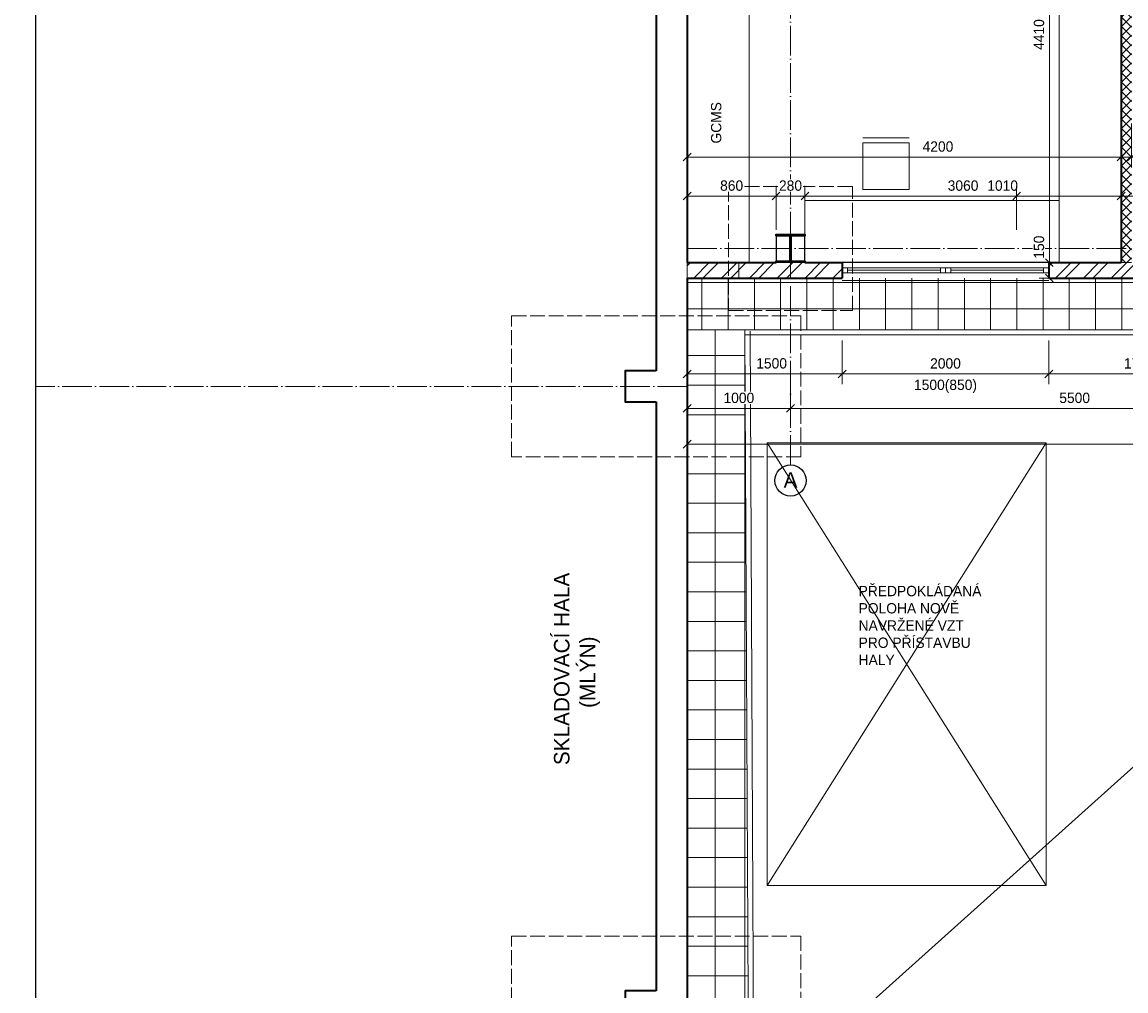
# Model space of a CAD drawing. Header units: millimetres. Extents: x -291499 to 405099, y -171163 to 417446.
# Tile 2 of 256: x -276643 to -265959, y 33069 to 42444. Entities that reach past the tile are written whole.
import ezdxf
from ezdxf.enums import TextEntityAlignment as Align

# ---------------------------------------------------------------- set-up
doc = ezdxf.new("R2010")
doc.units = ezdxf.units.MM
doc.header["$LTSCALE"] = 12
doc.header["$PDMODE"] = 35
doc.header["$PDSIZE"] = -4
doc.linetypes.add('ACAD_ISO02W100', pattern=[15, 12, -3])
doc.linetypes.add('ACAD_ISO04W100', pattern=[30, 24, -3, 0, -3])
for name, color, linetype, lineweight in [('koty', 6, 'Continuous', 9), ('NS_tenka', 10, 'Continuous', 9), ('NS_tlusta', 10, 'Continuous', 15), ('NS_velmi_tlusta', 10, 'Continuous', 35), ('srafy', 6, 'Continuous', 9), ('tenka', 6, 'Continuous', 9), ('text', 6, 'Continuous', 9), ('tlusta', 7, 'Continuous', 15), ('velmi_tlusta', 4, 'Continuous', 35)]:
    doc.layers.add(name, color=color, linetype=linetype, lineweight=lineweight)
doc.layers.add('netisk', color=30, linetype='Continuous', plot=False)
doc.layers.add('popisky', color=6, linetype='Continuous')
doc.layers.add('zarizovaci predmety', color=10, linetype='Continuous', lineweight=9, transparency=0.3)
doc.styles.add('laplan', font='txt', dxfattribs={"height": 2})
doc.styles.add('laplan bold', font='txt', dxfattribs={"height": 2})
doc.styles.add('laplan N', font='txt')
doc.dimstyles.new('laplan', dxfattribs={"dimscale": 0, "dimtxt": 2, "dimasz": 1.5, "dimexe": 2, "dimexo": 0, "dimgap": 1, "dimtad": 1, "dimdec": 0, "dimrnd": 5, "dimzin": 1, "dimtxsty": 'laplan', "dimblk": 'OBLIQUE', "dimcen": 2, "dimclrd": 256, "dimclre": 256, "dimclrt": 256, "dimadec": 0, "dimazin": 0, "dimtfac": 1, "dimtdec": 0, "dimtmove": 1, "dimatfit": 2, "dimfxl": 6.5, "dimfxlon": 1, "dimtfill": 1, "dimlwd": 13, "dimlwe": -1, "dimarcsym": 0})
pattern_1 = [(45, (-143959.65, 10701.15), (-134.70384, 134.70384), []), (45, (-143869.85, 10701.15), (-134.70384, 134.70384), [])]

# ---------------------------------------------------------------- blocks, each defined once
blk = doc.blocks.new('*U25')
at = {"layer": 'zarizovaci predmety'}
blk.add_lwpolyline([(0, 0), (7302, 0), (7302, -600), (0, -600)], close=True, dxfattribs=at)
blk = doc.blocks.new('*U127')
at = {"layer": 'zarizovaci predmety'}
blk.add_lwpolyline([(0, 0), (2460, 0), (2460, -600), (0, -600)], close=True, dxfattribs=at)
blk = doc.blocks.new('A$C7d8e439c')
at = {"layer": 'zarizovaci predmety'}
for p, q in [((0, 500), (450, 500)), ((0, 450), (450, 450)), ((0, 450), (0, 0)), ((450, 450), (450, 0)), ((450, 0), (0, 0))]:
    blk.add_line(p, q, dxfattribs=at)
blk = doc.blocks.new('A$C58849bc7')
at = {"layer": 'NS_tlusta'}
for p, q in [((0, 150), (1000, 150)), ((0, 100), (1000, 100)), ((0, 50), (1000, 50)), ((50, 100), (50, 50)), ((50, 75), (950, 75)), ((950, 100), (950, 50)), ((0, -25), (1000, -25))]:
    blk.add_line(p, q, dxfattribs=at)
blk = doc.blocks.new('*U93')
at = {"layer": 'zarizovaci predmety'}
blk.add_lwpolyline([(0, 0), (4412, 0), (4412, -600), (0, -600)], close=True, dxfattribs=at)
blk = doc.blocks.new('_OBLIQUE')
at = {"color": 0, "linetype": 'ByBlock'}
blk.add_line((-0.5, -0.5), (0.5, 0.5), dxfattribs=at)
blk = doc.blocks.new('*D74')
at = {"layer": 'Defpoints', "color": 0, "transparency": 16777216}
for p in [(-264577, 40117), (-266699, 39967), (-264577, 39967)]:
    blk.add_point(p, dxfattribs=at)
at = {"layer": 'koty', "transparency": 16777216}
for p, q in [((-266374, 40117), (-266799, 40117)), ((-266374, 39967), (-266799, 39967))]:
    blk.add_line(p, q, dxfattribs=at)
at = {"layer": 'koty', "lineweight": 13, "transparency": 16777216}
blk.add_line((-266699, 40117), (-266699, 39967), dxfattribs=at)
at = {"layer": 'koty', "lineweight": 13, "transparency": 16777216, "xscale": 75, "yscale": 75, "zscale": 75, "rotation": 270}
blk.add_blockref('_OBLIQUE', (-266699, 39967), dxfattribs=at)
at = {"layer": 'koty', "transparency": 16777216, "insert": (-266800, 40266), "char_height": 100, "attachment_point": 5, "rotation": 90, "style": 'laplan', "bg_fill": 3, "box_fill_scale": 1.1, "bg_fill_color": 256, "bg_fill_true_color": 13158600, "bg_fill_transparency": 0}
blk.add_mtext('150', dxfattribs=at)
at = {"layer": 'koty', "lineweight": 13, "transparency": 16777216, "xscale": 75, "yscale": 75, "zscale": 75, "rotation": 90}
blk.add_blockref('_OBLIQUE', (-266699, 40117), dxfattribs=at)
blk = doc.blocks.new('skelet')
at = {"layer": 'popisky', "linetype": 'ByBlock'}
blk.add_circle((0, 0), 3.02, dxfattribs=at)
at = {"layer": 'popisky', "linetype": 'ByBlock', "style": 'laplan N'}
blk.add_attdef('OZNACENI', text='', height=3, dxfattribs=at).set_placement((0, 0.1), align=Align.MIDDLE_CENTER)
blk = doc.blocks.new('*D71')
at = {"layer": 'Defpoints', "color": 0, "transparency": 16777216}
for p in [(-270205, 39967), (-268705, 39967), (-268705, 39039)]:
    blk.add_point(p, dxfattribs=at)
at = {"layer": 'koty', "transparency": 16777216}
for p, q in [((-270205, 39364), (-270205, 38939)), ((-268705, 39364), (-268705, 38939))]:
    blk.add_line(p, q, dxfattribs=at)
at = {"layer": 'koty', "lineweight": 13, "transparency": 16777216}
blk.add_line((-270205, 39039), (-268705, 39039), dxfattribs=at)
at = {"layer": 'koty', "lineweight": 13, "transparency": 16777216, "xscale": 75, "yscale": 75, "zscale": 75, "rotation": 180}
blk.add_blockref('_OBLIQUE', (-270205, 39039), dxfattribs=at)
at = {"layer": 'koty', "lineweight": 13, "transparency": 16777216, "xscale": 75, "yscale": 75, "zscale": 75}
blk.add_blockref('_OBLIQUE', (-268705, 39039), dxfattribs=at)
at = {"layer": 'koty', "transparency": 16777216, "insert": (-269388, 39141), "char_height": 100, "attachment_point": 5, "style": 'laplan', "bg_fill": 3, "box_fill_scale": 1.1, "bg_fill_color": 256, "bg_fill_true_color": 13158600, "bg_fill_transparency": 0}
blk.add_mtext('1500', dxfattribs=at)
blk = doc.blocks.new('*D72')
at = {"layer": 'Defpoints', "color": 0, "transparency": 16777216}
for p in [(-268705, 39967), (-266705, 39967), (-266705, 39039)]:
    blk.add_point(p, dxfattribs=at)
at = {"layer": 'koty', "transparency": 16777216}
for p, q in [((-268705, 39364), (-268705, 38939)), ((-266705, 39364), (-266705, 38939))]:
    blk.add_line(p, q, dxfattribs=at)
at = {"layer": 'koty', "lineweight": 13, "transparency": 16777216}
blk.add_line((-268705, 39039), (-266705, 39039), dxfattribs=at)
at = {"layer": 'koty', "lineweight": 13, "transparency": 16777216, "xscale": 75, "yscale": 75, "zscale": 75, "rotation": 180}
blk.add_blockref('_OBLIQUE', (-268705, 39039), dxfattribs=at)
at = {"layer": 'koty', "lineweight": 13, "transparency": 16777216, "xscale": 75, "yscale": 75, "zscale": 75}
blk.add_blockref('_OBLIQUE', (-266705, 39039), dxfattribs=at)
at = {"layer": 'koty', "transparency": 16777216, "insert": (-267705, 39140), "char_height": 100, "attachment_point": 5, "style": 'laplan', "bg_fill": 3, "box_fill_scale": 1.1, "bg_fill_color": 256, "bg_fill_true_color": 13158600, "bg_fill_transparency": 0}
blk.add_mtext('2000', dxfattribs=at)
at = {"layer": 'koty', "transparency": 16777216, "insert": (-267705, 38919), "char_height": 100, "attachment_point": 5, "style": 'laplan', "bg_fill": 3, "box_fill_scale": 1.1, "bg_fill_color": 256, "bg_fill_true_color": 13158600, "bg_fill_transparency": 0}
blk.add_mtext('1500(850)', dxfattribs=at)
blk = doc.blocks.new('*D73')
at = {"layer": 'Defpoints', "color": 0, "transparency": 16777216}
for p in [(-266705, 39967), (-264955, 39967), (-264955, 39039)]:
    blk.add_point(p, dxfattribs=at)
at = {"layer": 'koty', "transparency": 16777216}
for p, q in [((-266705, 39364), (-266705, 38939)), ((-264955, 39364), (-264955, 38939))]:
    blk.add_line(p, q, dxfattribs=at)
at = {"layer": 'koty', "lineweight": 13, "transparency": 16777216}
blk.add_line((-266705, 39039), (-264955, 39039), dxfattribs=at)
at = {"layer": 'koty', "lineweight": 13, "transparency": 16777216, "xscale": 75, "yscale": 75, "zscale": 75, "rotation": 180}
blk.add_blockref('_OBLIQUE', (-266705, 39039), dxfattribs=at)
at = {"layer": 'koty', "lineweight": 13, "transparency": 16777216, "xscale": 75, "yscale": 75, "zscale": 75}
blk.add_blockref('_OBLIQUE', (-264955, 39039), dxfattribs=at)
at = {"layer": 'koty', "transparency": 16777216, "insert": (-265830, 39140), "char_height": 100, "attachment_point": 5, "style": 'laplan', "bg_fill": 3, "box_fill_scale": 1.1, "bg_fill_color": 256, "bg_fill_true_color": 13158600, "bg_fill_transparency": 0}
blk.add_mtext('1750', dxfattribs=at)
blk = doc.blocks.new('*D81')
at = {"layer": 'Defpoints', "color": 0, "transparency": 16777216}
for p in [(-270205, 39967), (-269205, 39967), (-269205, 38706)]:
    blk.add_point(p, dxfattribs=at)
at = {"layer": 'koty', "transparency": 16777216}
for p, q in [((-270205, 39031), (-270205, 38606)), ((-269205, 39031), (-269205, 38606))]:
    blk.add_line(p, q, dxfattribs=at)
at = {"layer": 'koty', "lineweight": 13, "transparency": 16777216}
blk.add_line((-270205, 38706), (-269205, 38706), dxfattribs=at)
at = {"layer": 'koty', "lineweight": 13, "transparency": 16777216, "xscale": 75, "yscale": 75, "zscale": 75, "rotation": 180}
blk.add_blockref('_OBLIQUE', (-270205, 38706), dxfattribs=at)
at = {"layer": 'koty', "lineweight": 13, "transparency": 16777216, "xscale": 75, "yscale": 75, "zscale": 75}
blk.add_blockref('_OBLIQUE', (-269205, 38706), dxfattribs=at)
at = {"layer": 'koty', "transparency": 16777216, "insert": (-269705, 38807), "char_height": 100, "attachment_point": 5, "style": 'laplan', "bg_fill": 3, "box_fill_scale": 1.1, "bg_fill_color": 256, "bg_fill_true_color": 13158600, "bg_fill_transparency": 0}
blk.add_mtext('1000', dxfattribs=at)
blk = doc.blocks.new('*D82')
at = {"layer": 'Defpoints', "color": 0, "transparency": 16777216}
for p in [(-269205, 39967), (-263705, 38706), (-263705, 38706)]:
    blk.add_point(p, dxfattribs=at)
at = {"layer": 'koty', "transparency": 16777216}
for p, q in [((-269205, 39031), (-269205, 38606)), ((-263705, 38706), (-263705, 38806))]:
    blk.add_line(p, q, dxfattribs=at)
at = {"layer": 'koty', "lineweight": 13, "transparency": 16777216}
blk.add_line((-269205, 38706), (-263705, 38706), dxfattribs=at)
at = {"layer": 'koty', "lineweight": 13, "transparency": 16777216, "xscale": 75, "yscale": 75, "zscale": 75, "rotation": 180}
blk.add_blockref('_OBLIQUE', (-269205, 38706), dxfattribs=at)
at = {"layer": 'koty', "lineweight": 13, "transparency": 16777216, "xscale": 75, "yscale": 75, "zscale": 75}
blk.add_blockref('_OBLIQUE', (-263705, 38706), dxfattribs=at)
at = {"layer": 'koty', "transparency": 16777216, "insert": (-266455, 38807), "char_height": 100, "attachment_point": 5, "style": 'laplan', "bg_fill": 3, "box_fill_scale": 1.1, "bg_fill_color": 256, "bg_fill_true_color": 13158600, "bg_fill_transparency": 0}
blk.add_mtext('5500', dxfattribs=at)
blk = doc.blocks.new('*D84')
at = {"layer": 'Defpoints', "color": 0, "transparency": 16777216}
for p in [(-249705, 40036), (-270205, 39467), (-249705, 38360)]:
    blk.add_point(p, dxfattribs=at)
at = {"layer": 'koty', "transparency": 16777216}
for p, q in [((-270205, 38685), (-270205, 38260)), ((-249705, 38685), (-249705, 38260))]:
    blk.add_line(p, q, dxfattribs=at)
at = {"layer": 'koty', "lineweight": 13, "transparency": 16777216}
blk.add_line((-270205, 38360), (-249705, 38360), dxfattribs=at)
at = {"layer": 'koty', "lineweight": 13, "transparency": 16777216, "xscale": 75, "yscale": 75, "zscale": 75, "rotation": 180}
blk.add_blockref('_OBLIQUE', (-270205, 38360), dxfattribs=at)
at = {"layer": 'koty', "lineweight": 13, "transparency": 16777216, "xscale": 75, "yscale": 75, "zscale": 75}
blk.add_blockref('_OBLIQUE', (-249705, 38360), dxfattribs=at)
at = {"layer": 'koty', "transparency": 16777216, "insert": (-259955, 38461), "char_height": 100, "attachment_point": 5, "style": 'laplan', "bg_fill": 3, "box_fill_scale": 1.1, "bg_fill_color": 256, "bg_fill_true_color": 13158600, "bg_fill_transparency": 0}
blk.add_mtext('20500', dxfattribs=at)
blk = doc.blocks.new('*D169')
at = {"layer": 'Defpoints', "color": 0, "transparency": 16777216}
for p in [(-266087, 44529), (-266699, 40117), (-266087, 40117)]:
    blk.add_point(p, dxfattribs=at)
at = {"layer": 'koty', "transparency": 16777216}
for p, q in [((-266374, 44529), (-266799, 44529)), ((-266374, 40117), (-266799, 40117))]:
    blk.add_line(p, q, dxfattribs=at)
at = {"layer": 'koty', "lineweight": 13, "transparency": 16777216}
blk.add_line((-266699, 44529), (-266699, 40117), dxfattribs=at)
at = {"layer": 'koty', "lineweight": 13, "transparency": 16777216, "xscale": 75, "yscale": 75, "zscale": 75}
for p, rotation in [((-266699, 44529), 90), ((-266699, 40117), 270)]:
    blk.add_blockref('_OBLIQUE', p, dxfattribs=dict(at, rotation=rotation))
at = {"layer": 'koty', "transparency": 16777216, "insert": (-266800, 42323), "char_height": 100, "attachment_point": 5, "rotation": 90, "style": 'laplan', "bg_fill": 3, "box_fill_scale": 1.1, "bg_fill_color": 256, "bg_fill_true_color": 13158600, "bg_fill_transparency": 0}
blk.add_mtext('4410', dxfattribs=at)
blk = doc.blocks.new('*D209')
at = {"layer": 'Defpoints', "color": 0, "transparency": 16777216}
for p in [(-265905, 42914), (-266005, 42323), (-266005, 41138)]:
    blk.add_point(p, dxfattribs=at)
at = {"layer": 'koty', "transparency": 16777216}
for p, q in [((-266005, 41463), (-266005, 41038)), ((-265905, 41463), (-265905, 41038))]:
    blk.add_line(p, q, dxfattribs=at)
at = {"layer": 'koty', "lineweight": 13, "transparency": 16777216}
for p, q in [((-266005, 41138), (-266080, 41138)), ((-265905, 41138), (-266005, 41138)), ((-265905, 41138), (-265830, 41138))]:
    blk.add_line(p, q, dxfattribs=at)
at = {"layer": 'koty', "lineweight": 13, "transparency": 16777216, "xscale": 75, "yscale": 75, "zscale": 75}
blk.add_blockref('_OBLIQUE', (-266005, 41138), dxfattribs=at)
at = {"layer": 'koty', "transparency": 16777216, "insert": (-265745, 41239), "char_height": 100, "attachment_point": 5, "style": 'laplan', "bg_fill": 3, "box_fill_scale": 1.1, "bg_fill_color": 256, "bg_fill_true_color": 13158600, "bg_fill_transparency": 0}
blk.add_mtext('100', dxfattribs=at)
at = {"layer": 'koty', "lineweight": 13, "transparency": 16777216, "xscale": 75, "yscale": 75, "zscale": 75, "rotation": 180}
blk.add_blockref('_OBLIQUE', (-265905, 41138), dxfattribs=at)
blk = doc.blocks.new('*D213')
at = {"layer": 'Defpoints', "color": 0, "transparency": 16777216}
for p in [(-266005, 42323), (-270205, 41138), (-270205, 40117)]:
    blk.add_point(p, dxfattribs=at)
at = {"layer": 'koty', "transparency": 16777216}
for p, q in [((-266005, 41463), (-266005, 41038)), ((-270205, 40813), (-270205, 41238))]:
    blk.add_line(p, q, dxfattribs=at)
at = {"layer": 'koty', "lineweight": 13, "transparency": 16777216}
blk.add_line((-266005, 41138), (-270205, 41138), dxfattribs=at)
at = {"layer": 'koty', "lineweight": 13, "transparency": 16777216, "xscale": 75, "yscale": 75, "zscale": 75, "rotation": 180}
blk.add_blockref('_OBLIQUE', (-270205, 41138), dxfattribs=at)
at = {"layer": 'koty', "lineweight": 13, "transparency": 16777216, "xscale": 75, "yscale": 75, "zscale": 75}
blk.add_blockref('_OBLIQUE', (-266005, 41138), dxfattribs=at)
at = {"layer": 'koty', "transparency": 16777216, "insert": (-267778, 41239), "char_height": 100, "attachment_point": 5, "style": 'laplan', "bg_fill": 3, "box_fill_scale": 1.1, "bg_fill_color": 256, "bg_fill_true_color": 13158600, "bg_fill_transparency": 0}
blk.add_mtext('4200', dxfattribs=at)
blk = doc.blocks.new('*D219')
at = {"layer": 'Defpoints', "color": 0, "transparency": 16777216}
for p in [(-269345, 40760), (-270205, 40117), (-269345, 40117)]:
    blk.add_point(p, dxfattribs=at)
at = {"layer": 'koty', "transparency": 16777216}
for p, q in [((-270205, 40435), (-270205, 40860)), ((-269345, 40435), (-269345, 40860))]:
    blk.add_line(p, q, dxfattribs=at)
at = {"layer": 'koty', "lineweight": 13, "transparency": 16777216}
blk.add_line((-270205, 40760), (-269345, 40760), dxfattribs=at)
at = {"layer": 'koty', "lineweight": 13, "transparency": 16777216, "xscale": 75, "yscale": 75, "zscale": 75, "rotation": 180}
blk.add_blockref('_OBLIQUE', (-270205, 40760), dxfattribs=at)
at = {"layer": 'koty', "lineweight": 13, "transparency": 16777216, "xscale": 75, "yscale": 75, "zscale": 75}
blk.add_blockref('_OBLIQUE', (-269345, 40760), dxfattribs=at)
at = {"layer": 'koty', "transparency": 16777216, "insert": (-269775, 40861), "char_height": 100, "attachment_point": 5, "style": 'laplan', "bg_fill": 3, "box_fill_scale": 1.1, "bg_fill_color": 256, "bg_fill_true_color": 13158600, "bg_fill_transparency": 0}
blk.add_mtext('860', dxfattribs=at)
blk = doc.blocks.new('*D220')
at = {"layer": 'Defpoints', "color": 0, "transparency": 16777216}
for p in [(-269065, 40760), (-269345, 40117), (-269065, 40117)]:
    blk.add_point(p, dxfattribs=at)
at = {"layer": 'koty', "transparency": 16777216}
for p, q in [((-269345, 40435), (-269345, 40860)), ((-269065, 40435), (-269065, 40860))]:
    blk.add_line(p, q, dxfattribs=at)
at = {"layer": 'koty', "lineweight": 13, "transparency": 16777216}
blk.add_line((-269345, 40760), (-269065, 40760), dxfattribs=at)
at = {"layer": 'koty', "transparency": 16777216, "insert": (-269205, 40861), "char_height": 100, "attachment_point": 5, "style": 'laplan', "bg_fill": 3, "box_fill_scale": 1.1, "bg_fill_color": 256, "bg_fill_true_color": 13158600, "bg_fill_transparency": 0}
blk.add_mtext('280', dxfattribs=at)
at = {"layer": 'koty', "lineweight": 13, "transparency": 16777216, "xscale": 75, "yscale": 75, "zscale": 75, "rotation": 180}
blk.add_blockref('_OBLIQUE', (-269345, 40760), dxfattribs=at)
at = {"layer": 'koty', "lineweight": 13, "transparency": 16777216, "xscale": 75, "yscale": 75, "zscale": 75}
blk.add_blockref('_OBLIQUE', (-269065, 40760), dxfattribs=at)
blk = doc.blocks.new('*D221')
at = {"layer": 'Defpoints', "color": 0, "transparency": 16777216}
for p in [(-266005, 40760), (-269065, 40117), (-266005, 40117)]:
    blk.add_point(p, dxfattribs=at)
at = {"layer": 'koty', "transparency": 16777216}
for p, q in [((-269065, 40435), (-269065, 40860)), ((-266005, 40435), (-266005, 40860))]:
    blk.add_line(p, q, dxfattribs=at)
at = {"layer": 'koty', "lineweight": 13, "transparency": 16777216}
blk.add_line((-269065, 40760), (-266005, 40760), dxfattribs=at)
at = {"layer": 'koty', "lineweight": 13, "transparency": 16777216, "xscale": 75, "yscale": 75, "zscale": 75, "rotation": 180}
blk.add_blockref('_OBLIQUE', (-269065, 40760), dxfattribs=at)
at = {"layer": 'koty', "lineweight": 13, "transparency": 16777216, "xscale": 75, "yscale": 75, "zscale": 75}
blk.add_blockref('_OBLIQUE', (-266005, 40760), dxfattribs=at)
at = {"layer": 'koty', "transparency": 16777216, "insert": (-267535, 40861), "char_height": 100, "attachment_point": 5, "style": 'laplan', "bg_fill": 3, "box_fill_scale": 1.1, "bg_fill_color": 256, "bg_fill_true_color": 13158600, "bg_fill_transparency": 0}
blk.add_mtext('3060', dxfattribs=at)
blk = doc.blocks.new('*D222')
at = {"layer": 'Defpoints', "color": 0, "transparency": 16777216}
for p in [(-267017, 40760), (-266005, 40117), (-267017, 39249)]:
    blk.add_point(p, dxfattribs=at)
at = {"layer": 'koty', "transparency": 16777216}
for p, q in [((-267017, 40435), (-267017, 40860)), ((-266005, 40435), (-266005, 40860))]:
    blk.add_line(p, q, dxfattribs=at)
at = {"layer": 'koty', "lineweight": 13, "transparency": 16777216}
blk.add_line((-266005, 40760), (-267017, 40760), dxfattribs=at)
at = {"layer": 'koty', "lineweight": 13, "transparency": 16777216, "xscale": 75, "yscale": 75, "zscale": 75}
blk.add_blockref('_OBLIQUE', (-266005, 40760), dxfattribs=at)
at = {"layer": 'koty', "transparency": 16777216, "insert": (-267152, 40861), "char_height": 100, "attachment_point": 5, "style": 'laplan', "bg_fill": 3, "box_fill_scale": 1.1, "bg_fill_color": 256, "bg_fill_true_color": 13158600, "bg_fill_transparency": 0}
blk.add_mtext('1010', dxfattribs=at)
at = {"layer": 'koty', "lineweight": 13, "transparency": 16777216, "xscale": 75, "yscale": 75, "zscale": 75, "rotation": 180}
blk.add_blockref('_OBLIQUE', (-267017, 40760), dxfattribs=at)
blk = doc.blocks.new('*D223')
at = {"layer": 'Defpoints', "color": 0, "transparency": 16777216}
for p in [(-263845, 40760), (-263845, 40117), (-267017, 39249)]:
    blk.add_point(p, dxfattribs=at)
at = {"layer": 'koty', "transparency": 16777216}
for p, q in [((-267017, 40435), (-267017, 40860)), ((-263845, 40435), (-263845, 40860))]:
    blk.add_line(p, q, dxfattribs=at)
at = {"layer": 'koty', "lineweight": 13, "transparency": 16777216}
blk.add_line((-267017, 40760), (-263845, 40760), dxfattribs=at)
at = {"layer": 'koty', "lineweight": 13, "transparency": 16777216, "xscale": 75, "yscale": 75, "zscale": 75, "rotation": 180}
blk.add_blockref('_OBLIQUE', (-267017, 40760), dxfattribs=at)
at = {"layer": 'koty', "lineweight": 13, "transparency": 16777216, "xscale": 75, "yscale": 75, "zscale": 75}
blk.add_blockref('_OBLIQUE', (-263845, 40760), dxfattribs=at)
at = {"layer": 'koty', "transparency": 16777216, "insert": (-264656, 40855), "char_height": 100, "attachment_point": 5, "style": 'laplan', "bg_fill": 3, "box_fill_scale": 1.1, "bg_fill_color": 256, "bg_fill_true_color": 13158600, "bg_fill_transparency": 0}
blk.add_mtext('3170', dxfattribs=at)

msp = doc.modelspace()

# ---------------------------------------------------------------- hatches: boundary and pattern name
at = {"layer": 'koty'}
h = msp.add_hatch(dxfattribs=at)
h.set_pattern_fill('ANSI37', color=8, scale=90, angle=45)
h.set_pattern_definition([(90, (-269647.23, 39502.12), (-285.75, 0), []), (180, (-269647.23, 39502.12), (-6e-14, -285.75), [])])
h.paths.add_polyline_path([(-269641.2, 38237.9), (-270205, 38237.9), (-270205, 27841.4), (-269589.6, 27841.4)])
h.paths.add_polyline_path([(-269647, 39467.1), (-270204.9, 39467.1), (-270205, 38237.9), (-269641.2, 38237.9)])
at = {"layer": 'srafy', "transparency": 33554610}
h = msp.add_hatch(dxfattribs=at)
h.set_pattern_fill('ANSI32', color=1, scale=20)
h.set_pattern_definition(pattern_1)
h.paths.add_polyline_path([(-269805, 40117.1), (-270205, 40117.1), (-270205, 39967.1), (-269805, 39967.1)])
h.paths.add_polyline_path([(-269705, 40117.1), (-269805, 40117.1), (-269805, 39967.1), (-269705, 39967.1)])
h.paths.add_polyline_path([(-269205, 40117.1), (-269345, 40117.1), (-269705, 40117.1), (-269705, 39967.1), (-269205, 39967.1)])
h.paths.add_polyline_path([(-268705, 40117.1), (-269065, 40117.1), (-269205, 40117.1), (-269205, 39967.1), (-268705, 39967.1)])

# ---------------------------------------------------------------- linework, layer by layer
at = {"layer": 'netisk'}
msp.add_line((-276509.2, 27841.4), (-276509.2, 57762.1), dxfattribs=at)
msp.add_lwpolyline([(-270205, 49039.6), (-269005, 49039.6), (-269005, 50789.6), (-267705, 50811.8), (-267705, 44529.1), (-266005, 44529.1), (-266005, 40117.1), (-269065, 40117.1), (-269065, 40387.1), (-269345, 40387.1), (-269345, 40117.1), (-270205, 40117.1)], close=True, dxfattribs=at)
at = {"layer": 'NS_tenka'}
msp.add_line((-269705, 40117.1), (-269705, 39967.1), dxfattribs=at)
at = {"layer": 'NS_tenka', "color": 1}
for p, q in [((-269647.1, 39467.1), (-270204.8, 39467.1)), ((-269647.2, 39452.1), (-269647.3, 39467.1)), ((-269647.2, 39467.1), (-249143.4, 39467.1)), ((-269647.2, 39417.1), (-248520.5, 39417.1))]:
    msp.add_line(p, q, dxfattribs=at)
at = {"layer": 'NS_tlusta'}
for p, q in [((-270205, 40117.1), (-270205, 39967.1)), ((-269805, 40117.1), (-269605, 40117.1)), ((-269345, 40117.1), (-269065, 40117.1)), ((-267705, 40017.1), (-267705, 40067.1))]:
    msp.add_line(p, q, dxfattribs=at)
at = {"layer": 'NS_tlusta', "linetype": 'ACAD_ISO02W100'}
msp.add_lwpolyline([(-269805, 39652.1), (-268605, 39652.1), (-268605, 40852.1), (-269805, 40852.1)], close=True, dxfattribs=at)
at = {"layer": 'NS_velmi_tlusta', "color": 1}
for p, q in [((-270205, 40117.1), (-269345, 40117.1)), ((-269065, 40117.1), (-268705, 40117.1)), ((-268705, 40117.1), (-268705, 39967.1)), ((-266705, 40117.1), (-266005, 40117.1)), ((-266705, 40117.1), (-266705, 39967.1)), ((-270205, 39967.1), (-268705, 39967.1)), ((-266705, 39967.1), (-264955, 39967.1))]:
    msp.add_line(p, q, dxfattribs=at)
for points in [[(-266005, 44529.1), (-266005, 40117.1)], [(-269345, 40117.1), (-269345, 40130.1), (-269209, 40130.1), (-269209, 40374.1), (-269345, 40374.1), (-269345, 40387.1), (-269065, 40387.1), (-269065, 40374.1), (-269201, 40374.1), (-269201, 40130.1), (-269065, 40130.1), (-269065, 40117.1)]]:
    msp.add_lwpolyline(points, dxfattribs=at)
at = {"layer": 'tenka'}
for points in [[(-269647.2, 39452.1), (-269589.6, 27841.1)], [(-269597.2, 39452.1), (-269539.6, 27841.4)]]:
    msp.add_lwpolyline(points, dxfattribs=at)
at = {"layer": 'tlusta', "linetype": 'ACAD_ISO04W100'}
for p, q in [((-269205, 38158.7), (-269205, 50786.2)), ((-270205, 40252.1), (-247973.4, 40252.1)), ((-270205, 38919.1), (-276509.2, 38919.1))]:
    msp.add_line(p, q, dxfattribs=at)
at = {"layer": 'tlusta', "linetype": 'ACAD_ISO02W100'}
for points in [[(-269104.3, 38237.9), (-271905.6, 38237.9), (-271905.6, 39600.4), (-269104.3, 39600.4)], [(-269104.3, 32237.9), (-271905.6, 32237.9), (-271905.6, 33600.4), (-269104.3, 33600.4)]]:
    msp.add_lwpolyline(points, close=True, dxfattribs=at)
at = {"layer": 'velmi_tlusta'}
for p, q in [((-270205, 49039.6), (-270205, 40117.1)), ((-270505, 44769.1), (-270505, 39069.1)), ((-270205, 39967.1), (-270205, 27841.4)), ((-270505, 38769.1), (-270505, 33069.1))]:
    msp.add_line(p, q, dxfattribs=at)
for points in [[(-270505, 39069.1), (-270805, 39069.1), (-270805, 38769.1), (-270505, 38769.1)], [(-270505, 33069.1), (-270805, 33069.1), (-270805, 32769.1), (-270505, 32769.1)]]:
    msp.add_lwpolyline(points, dxfattribs=at)

# ---------------------------------------------------------------- block references
at = {"layer": 'koty'}
for p in [(-268705, 39967.1), (-267705, 39967.1)]:
    msp.add_blockref('A$C58849bc7', p, dxfattribs=at)
at = {"layer": 'tlusta', "xscale": 50, "yscale": 50, "zscale": 50}
msp.add_blockref('skelet', (-269205, 38007.7), dxfattribs=at).add_auto_attribs({'OZNACENI': 'A'})
at = {"layer": 'zarizovaci predmety', "rotation": 90}
for name, p in [('*U25', (-270205, 40117.1)), ('*U93', (-266605, 40117.1))]:
    msp.add_blockref(name, p, dxfattribs=at)
at = {"layer": 'zarizovaci predmety'}
for name, p in [('A$C7d8e439c', (-268505.1, 40824.7)), ('*U127', (-269065, 40717.1))]:
    msp.add_blockref(name, p, dxfattribs=at)

# ---------------------------------------------------------------- texts
at = {"layer": 'text', "rotation": 90, "style": 'laplan N'}
for s, width, gutter_width, insert, char_height, attachment_point in [('\\pi1880.72915;SKLADOVACÍ HALA\\P\\pi2434.22915;(MLÝN)', 5545.815, 500, (-271494.5, 33373.3), 150, 1), ('GCMS', 2129.36, 1000, (-269924, 41469.2), 100, 5)]:
    msp.add_mtext_dynamic_manual_height_columns(s, width=width, gutter_width=gutter_width, heights=[0], dxfattribs=dict(at, insert=insert, char_height=char_height, attachment_point=attachment_point))
at = {"layer": 'zarizovaci predmety', "insert": (-268546.1, 36988.4), "char_height": 100, "width": 1196.525, "attachment_point": 1, "style": 'laplan bold'}
msp.add_mtext('{\\fMaison Neue|b0|i0|c238|p34;PŘEDPOKLÁDANÁ POLOHA NOVĚ NAVRŽENÉ VZT PRO PŘÍSTAVBU HALY}', dxfattribs=at)

# ---------------------------------------------------------------- next in the draw order: dimensions: what is measured, and where the dimension line sits
at = {"layer": 'koty'}
dim = msp.add_linear_dim(base=(-266698.5, 39967.1), p1=(-264577.2, 40117.1), p2=(-264577.2, 39967.1), angle=90, dimstyle='laplan', dxfattribs=at)
dim.commit()
dim.dimension.update_dxf_attribs({"geometry": '*D74', "text_midpoint": (-266698.5, 40266), "dimtype": 160})

# ---------------------------------------------------------------- next in the draw order: hatches: boundary and pattern name
at = {"layer": 'koty', "transparency": 33554534}
h = msp.add_hatch(dxfattribs=at)
h.set_pattern_fill('ANSI37', color=1, scale=80, angle=45)
h.set_pattern_definition([(90, (-259902.71, 32556.28), (-254, 0), []), (180, (-259902.71, 32556.28), (-3e-14, -254), [])])
h.paths.add_polyline_path([(-249705, 39967.1), (-270205, 39967.1), (-270204.8, 39467.1), (-249143.4, 39467.1), (-249143.4, 39417.1), (-248520.5, 39417.1), (-248471.1, 42712.1), (-250955, 42712.1), (-250955, 50233.9), (-248359.6, 50141.2), (-248352.1, 50641.3), (-251455, 50752.1), (-251455, 42217.1), (-249705, 42217.1)])

# ---------------------------------------------------------------- next in the draw order: dimensions: what is measured, and where the dimension line sits
at = {"layer": 'koty'}
dim = msp.add_linear_dim(base=(-268705, 39039), p1=(-270205, 39967.1), p2=(-268705, 39967.1), dimstyle='laplan', dxfattribs=at)
dim.commit()
dim.dimension.update_dxf_attribs({"geometry": '*D71', "text_midpoint": (-269387.6, 39039.9), "dimtype": 160})

# ---------------------------------------------------------------- next in the draw order: dimensions: what is measured, and where the dimension line sits
dim = msp.add_linear_dim(base=(-269205, 38706.1), p1=(-270205, 39967.1), p2=(-269205, 39967.1), dimstyle='laplan', dxfattribs=at)
dim.commit()
dim.dimension.update_dxf_attribs({"geometry": '*D81', "text_midpoint": (-269705, 38807.1)})
dim = msp.add_linear_dim(base=(-266705, 39039), p1=(-268705, 39967.1), p2=(-266705, 39967.1), text='<>\\X1500(850)', dimstyle='laplan', dxfattribs=at)
dim.commit()
dim.dimension.update_dxf_attribs({"geometry": '*D72', "text_midpoint": (-267705, 39039)})

# ---------------------------------------------------------------- next in the draw order: dimensions: what is measured, and where the dimension line sits
dim = msp.add_linear_dim(base=(-264955, 39039), p1=(-266705, 39967.1), p2=(-264955, 39967.1), dimstyle='laplan', dxfattribs=at)
dim.commit()
dim.dimension.update_dxf_attribs({"geometry": '*D73', "text_midpoint": (-265830, 39140)})

# ---------------------------------------------------------------- next in the draw order: dimensions: what is measured, and where the dimension line sits
dim = msp.add_linear_dim(base=(-263705, 38706.1), p1=(-269205, 39967.1), p2=(-263705, 38706.1), dimstyle='laplan', dxfattribs=at)
dim.commit()
dim.dimension.update_dxf_attribs({"geometry": '*D82', "text_midpoint": (-266455, 38807.1)})

# ---------------------------------------------------------------- next in the draw order: dimensions: what is measured, and where the dimension line sits
dim = msp.add_linear_dim(base=(-249705, 38359.7), p1=(-270204.8, 39467.1), p2=(-249705, 40035.8), dimstyle='laplan', dxfattribs=at)
dim.commit()
dim.dimension.update_dxf_attribs({"geometry": '*D84', "text_midpoint": (-259954.9, 38460.7)})

# ---------------------------------------------------------------- next in the draw order: linework, layer by layer
at = {"layer": 'zarizovaci predmety'}
for p, q in [((-269430.5, 38373.6), (-266730.1, 34088.8)), ((-269430.5, 34088.8), (-266730.1, 38373.6))]:
    msp.add_line(p, q, dxfattribs=at)
msp.add_lwpolyline([(-269430.5, 38373.6), (-266730.1, 38373.6), (-266730.1, 34088.8), (-269430.5, 34088.8)], close=True, dxfattribs=at)

# ---------------------------------------------------------------- next in the draw order: dimensions: what is measured, and where the dimension line sits
at = {"layer": 'koty'}
dim = msp.add_linear_dim(base=(-266698.5, 40117.1), p1=(-266086.9, 44529.1), p2=(-266086.9, 40117.1), angle=90, dimstyle='laplan', dxfattribs=at)
dim.commit()
dim.dimension.update_dxf_attribs({"geometry": '*D169', "text_midpoint": (-266799.5, 42323.1)})

# ---------------------------------------------------------------- next in the draw order: dimensions: what is measured, and where the dimension line sits
dim = msp.add_linear_dim(base=(-266005, 41138), p1=(-265905, 42913.6), p2=(-266005, 42323.1), dimstyle='laplan', dxfattribs=at)
dim.commit()
dim.dimension.update_dxf_attribs({"geometry": '*D209', "text_midpoint": (-265744.7, 41138), "dimtype": 160})

# ---------------------------------------------------------------- next in the draw order: dimensions: what is measured, and where the dimension line sits
dim = msp.add_linear_dim(base=(-270205, 41138), p1=(-266005, 42323.1), p2=(-270205, 40117.1), dimstyle='laplan', dxfattribs=at)
dim.commit()
dim.dimension.update_dxf_attribs({"geometry": '*D213', "text_midpoint": (-267777.6, 41138), "dimtype": 160})

# ---------------------------------------------------------------- next in the draw order: linework, layer by layer
at = {"layer": 'NS_tlusta'}
msp.add_line((-266005, 40117.1), (-265905, 40117.1), dxfattribs=at)

# ---------------------------------------------------------------- next in the draw order: dimensions: what is measured, and where the dimension line sits
at = {"layer": 'koty'}
dim = msp.add_linear_dim(base=(-269345, 40760.4), p1=(-270205, 40117.1), p2=(-269345, 40117.1), dimstyle='laplan', dxfattribs=at)
dim.commit()
dim.dimension.update_dxf_attribs({"geometry": '*D219', "text_midpoint": (-269775, 40861.4)})

# ---------------------------------------------------------------- next in the draw order: dimensions: what is measured, and where the dimension line sits
dim = msp.add_linear_dim(base=(-269065, 40760.4), p1=(-269345, 40117.1), p2=(-269065, 40117.1), dimstyle='laplan', dxfattribs=at)
dim.commit()
dim.dimension.update_dxf_attribs({"geometry": '*D220', "text_midpoint": (-269205, 40760.4), "dimtype": 160})

# ---------------------------------------------------------------- next in the draw order: dimensions: what is measured, and where the dimension line sits
dim = msp.add_linear_dim(base=(-266005, 40760.4), p1=(-269065, 40117.1), p2=(-266005, 40117.1), dimstyle='laplan', dxfattribs=at)
dim.commit()
dim.dimension.update_dxf_attribs({"geometry": '*D221', "text_midpoint": (-267535, 40861.4)})

# ---------------------------------------------------------------- next in the draw order: dimensions: what is measured, and where the dimension line sits
dim = msp.add_linear_dim(base=(-267016.6, 40760.4), p1=(-266005, 40117.1), p2=(-267016.6, 39249.1), dimstyle='laplan', dxfattribs=at)
dim.commit()
dim.dimension.update_dxf_attribs({"geometry": '*D222', "text_midpoint": (-267152.4, 40760.4), "dimtype": 160})

# ---------------------------------------------------------------- next in the draw order: dimensions: what is measured, and where the dimension line sits
dim = msp.add_linear_dim(base=(-263845, 40760.4), p1=(-267016.6, 39249.1), p2=(-263845, 40117.1), dimstyle='laplan', dxfattribs=at)
dim.commit()
dim.dimension.update_dxf_attribs({"geometry": '*D223', "text_midpoint": (-264655.6, 40753.9), "dimtype": 160})

# ---------------------------------------------------------------- next in the draw order: hatches: boundary and pattern name
at = {"layer": 'srafy', "transparency": 33554610}
h = msp.add_hatch(dxfattribs=at)
h.set_pattern_fill('ANSI37', color=1, scale=20)
h.set_pattern_definition([(45, (-143959.65, 10701.145), (-44.90128, 44.90128), []), (135, (-143959.65, 10701.145), (-44.90128, -44.90128), [])])
h.paths.add_polyline_path([(-266005, 51271.9), (-266005, 48579.1), (-266005, 48529.1), (-266005, 40117.1), (-265905, 40117.1), (-265905, 43117.1), (-264405, 43117.1), (-264405, 43217.1), (-265905, 43217.1), (-265905, 51268.4)])
h = msp.add_hatch(dxfattribs=at)
h.set_pattern_fill('ANSI32', color=1, scale=20)
h.set_pattern_definition(pattern_1)
h.paths.add_polyline_path([(-266705, 40117.1), (-266705, 39967.1), (-264955, 39967.1), (-264955, 40117.1)])

# ---------------------------------------------------------------- next in the draw order: linework, layer by layer
at = {"layer": 'koty'}
msp.add_line((-285248.6, 17857.2), (-220245.9, 76214), dxfattribs=at)

doc.saveas('drawing.dxf')
